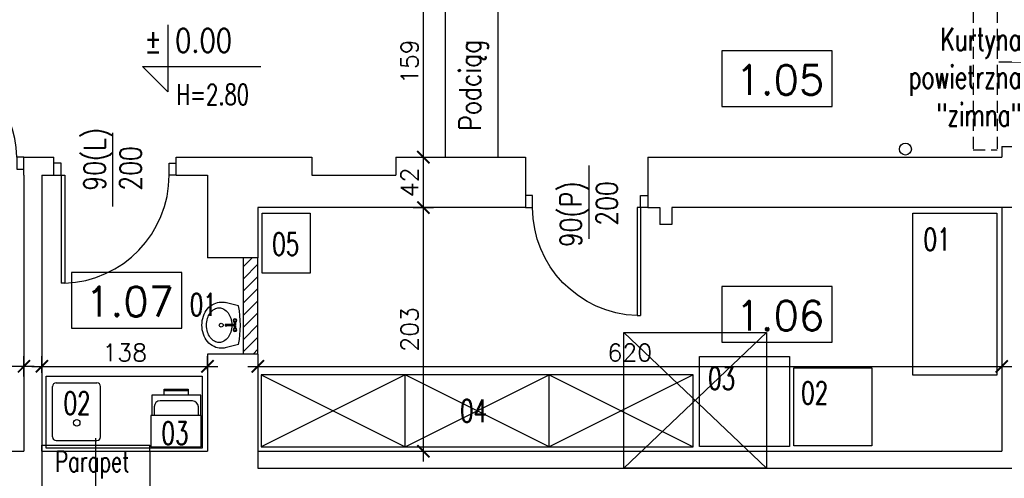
# Model space of a CAD drawing. Header units: millimetres. Extents: x 31969 to 285678, y -69766 to -1123.
# Tile 91 of 161: x 142723 to 143543, y -10628 to -10246. Entities that reach past the tile are written whole.
import ezdxf
from ezdxf.enums import TextEntityAlignment as Align
from ezdxf.lldxf.tags import DXFTag

# ---------------------------------------------------------------- set-up
doc = ezdxf.new("R2010")
doc.units = ezdxf.units.MM
doc.linetypes.add('HIDDEN', pattern=[0.375, 0.25, -0.125])
for name, color, linetype in [('a-biblioteka', 251, 'Continuous'), ('a-koty', 1, 'Continuous'), ('a-opis 1', 3, 'Continuous'), ('a-opis 3', 15, 'Continuous'), ('a-opis stolarki 1', 3, 'Continuous'), ('a-opis technologii 2', 12, 'Continuous'), ('a-przekrój 1', 3, 'Continuous'), ('a-przekrój 2', 251, 'Continuous'), ('a-przerywana', 250, 'HIDDEN'), ('a-stolarka drzwiowa', 3, 'Continuous'), ('a-stolarka okienna', 3, 'Continuous'), ('a-wymiary', 11, 'Continuous'), ('a-wyposażenie', 84, 'Continuous'), ('a-ściany działowe projektowane', 5, 'Continuous'), ('a-ściany istniejące murowane', 6, 'Continuous')]:
    doc.layers.add(name, color=color, linetype=linetype)
doc.layers.add('a-pomocnicza', color=42, linetype='Continuous', plot=False)
doc.styles.add('MAREK', font='simplex.shx')
doc.styles.add('RS01507', font='romans.shx', dxfattribs={"width": 0.7, "height": 0.15})
doc.styles.add('WYMIAR', font='romans.shx', dxfattribs={"width": 0.8})
tags = doc.linetypes.add('DASHED', pattern=[0.75, 0.5, -0.25]).pattern_tags.tags
tags[6:7] = [DXFTag(74, 4), DXFTag(75, 0), DXFTag(340, '0'), DXFTag(46, 1.0), DXFTag(50, 0.0), DXFTag(44, 0.0), DXFTag(45, 0.0)]
tags[4:5] = [DXFTag(74, 4), DXFTag(75, 0), DXFTag(340, '0'), DXFTag(46, 1.0), DXFTag(50, 0.0), DXFTag(44, 0.0), DXFTag(45, 0.0)]
doc.dimstyles.new('MAREK', dxfattribs={"dimscale": 0.85, "dimtxt": 17, "dimasz": 12, "dimexe": 10, "dimexo": 0.625, "dimgap": 5, "dimtad": 1, "dimdec": 1, "dimdsep": 46, "dimtxsty": 'MAREK', "dimblk1": 'ARCHTICK', "dimblk2": 'ARCHTICK', "dimsah": 1, "dimcen": 2.5, "dimdle": 10, "dimadec": 0, "dimazin": 0, "dimtfac": 1, "dimtdec": 1, "dimtmove": 1, "dimatfit": 3, "dimldrblk": 'ARCHTICK', "dimfxl": 0, "dimtolj": 1, "dimtzin": 0, "dimarcsym": 0})

# ---------------------------------------------------------------- blocks, each defined once
blk = doc.blocks.new('A$C42BE72CD')
at = {"layer": 'a-stolarka drzwiowa'}
for p, q in [((6, 99.95), (0, 99.95)), ((6, 89.95), (6, 99.95)), ((96, 89.95), (96, 99.95)), ((96, 99.95), (102, 99.95)), ((0, 89.95), (6, 89.95)), ((6, 89.95), (9, 89.95)), ((6, 89.95), (6, 0)), ((9, 89.95), (9, 0)), ((102, 89.95), (96, 89.95)), ((9, 0), (6, 0))]:
    blk.add_line(p, q, dxfattribs=at)
at = {"layer": 'a-stolarka drzwiowa', "linetype": 'DASHED', "lineweight": 25, "ltscale": 20}
blk.add_arc((6, 89.95), 90, 271.91021, 0, dxfattribs=at)
blk = doc.blocks.new('_ARCHTICK')
at = {"color": 0, "linetype": 'ByBlock', "const_width": 0.15}
blk.add_lwpolyline([(-0.5, -0.5), (0.5, 0.5)], dxfattribs=at)
blk = doc.blocks.new('*D99')
at = {"layer": 'a-wymiary', "color": 0, "lineweight": -2, "ltscale": 100}
for p, q in [((142458.07, -10542.86), (142458.07, -10525.86)), ((142726.07, -10542.86), (142726.07, -10525.86)), ((142734.57, -10534.36), (142449.57, -10534.36))]:
    blk.add_line(p, q, dxfattribs=at)
at = {"layer": 'DEFPOINTS', "color": 0, "ltscale": 100}
for p in [(142458.07, -10534.36), (142458.07, -10599.89), (142726.07, -10599.89)]:
    blk.add_point(p, dxfattribs=at)
at = {"layer": 'a-wymiary', "color": 0, "lineweight": -2, "ltscale": 100, "xscale": 10.2, "yscale": 10.2, "zscale": 10.2, "rotation": 180}
blk.add_blockref('_ARCHTICK', (142458.07, -10534.36), dxfattribs=at)
at = {"layer": 'a-wymiary', "color": 0, "lineweight": -2, "ltscale": 100, "xscale": 10.2, "yscale": 10.2, "zscale": 10.2}
blk.add_blockref('_ARCHTICK', (142726.07, -10534.36), dxfattribs=at)
at = {"layer": 'a-wymiary', "color": 0, "ltscale": 100, "insert": (142592.07, -10522.88), "char_height": 14.45, "attachment_point": 5, "style": 'MAREK'}
blk.add_mtext('\\A1;268', dxfattribs=at)
blk = doc.blocks.new('*D107')
at = {"layer": 'a-wymiary', "color": 0, "lineweight": -2, "ltscale": 100}
for p, q in [((143059.03, -10613.6), (143059.03, -10393.6)), ((143050.53, -10402.1), (143067.53, -10402.1)), ((143050.53, -10605.1), (143067.53, -10605.1))]:
    blk.add_line(p, q, dxfattribs=at)
at = {"layer": 'DEFPOINTS', "color": 0, "ltscale": 100}
for p in [(142965.15, -10402.1), (143059.03, -10402.1), (142965.15, -10605.1)]:
    blk.add_point(p, dxfattribs=at)
at = {"layer": 'a-wymiary', "color": 0, "lineweight": -2, "ltscale": 100, "xscale": 10.2, "yscale": 10.2, "zscale": 10.2}
for p, rotation in [((143059.03, -10402.1), 90), ((143059.03, -10605.1), 270)]:
    blk.add_blockref('_ARCHTICK', p, dxfattribs=dict(at, rotation=rotation))
at = {"layer": 'a-wymiary', "color": 0, "ltscale": 100, "insert": (143047.55, -10503.6), "char_height": 14.45, "attachment_point": 5, "rotation": 90, "style": 'MAREK'}
blk.add_mtext('\\A1;203', dxfattribs=at)
blk = doc.blocks.new('*D108')
at = {"layer": 'a-wymiary', "color": 0, "lineweight": -2, "ltscale": 100}
for p, q in [((143059.03, -10410.6), (143059.03, -10351.6)), ((143050.53, -10360.1), (143067.53, -10360.1)), ((143050.53, -10402.1), (143067.53, -10402.1))]:
    blk.add_line(p, q, dxfattribs=at)
at = {"layer": 'DEFPOINTS', "color": 0, "ltscale": 100}
for p in [(143047.14, -10360.1), (143059.03, -10360.1), (142965.15, -10402.1)]:
    blk.add_point(p, dxfattribs=at)
at = {"layer": 'a-wymiary', "color": 0, "lineweight": -2, "ltscale": 100, "xscale": 10.2, "yscale": 10.2, "zscale": 10.2}
for p, rotation in [((143059.03, -10360.1), 90), ((143059.03, -10402.1), 270)]:
    blk.add_blockref('_ARCHTICK', p, dxfattribs=dict(at, rotation=rotation))
at = {"layer": 'a-wymiary', "color": 0, "ltscale": 100, "insert": (143047.55, -10381.1), "char_height": 14.45, "attachment_point": 5, "rotation": 90, "style": 'MAREK'}
blk.add_mtext('\\A1;42', dxfattribs=at)
blk = doc.blocks.new('*D109')
at = {"layer": 'a-wymiary', "color": 0, "lineweight": -2, "ltscale": 100}
for p, q in [((143059.03, -10368.6), (143059.03, -10192.6)), ((143050.53, -10201.1), (143067.53, -10201.1)), ((143050.53, -10360.1), (143067.53, -10360.1))]:
    blk.add_line(p, q, dxfattribs=at)
at = {"layer": 'DEFPOINTS', "color": 0, "ltscale": 100}
for p in [(143047.14, -10201.1), (143059.03, -10201.1), (143047.14, -10360.1)]:
    blk.add_point(p, dxfattribs=at)
at = {"layer": 'a-wymiary', "color": 0, "lineweight": -2, "ltscale": 100, "xscale": 10.2, "yscale": 10.2, "zscale": 10.2}
for p, rotation in [((143059.03, -10201.1), 90), ((143059.03, -10360.1), 270)]:
    blk.add_blockref('_ARCHTICK', p, dxfattribs=dict(at, rotation=rotation))
at = {"layer": 'a-wymiary', "color": 0, "ltscale": 100, "insert": (143047.55, -10280.6), "char_height": 14.45, "attachment_point": 5, "rotation": 90, "style": 'MAREK'}
blk.add_mtext('\\A1;159', dxfattribs=at)
blk = doc.blocks.new('*D128')
at = {"layer": 'a-wymiary', "color": 0, "lineweight": -2, "ltscale": 100}
for p, q in [((142741.07, -10539.81), (142741.07, -10525.86)), ((142879.07, -10537.63), (142879.07, -10525.86)), ((142732.57, -10534.36), (142887.57, -10534.36))]:
    blk.add_line(p, q, dxfattribs=at)
at = {"layer": 'DEFPOINTS', "color": 0, "ltscale": 100}
for p in [(142879.07, -10534.36), (142741.07, -10540.34), (142879.07, -10538.16)]:
    blk.add_point(p, dxfattribs=at)
at = {"layer": 'a-wymiary', "color": 0, "lineweight": -2, "ltscale": 100, "xscale": 10.2, "yscale": 10.2, "zscale": 10.2, "rotation": 180}
blk.add_blockref('_ARCHTICK', (142741.07, -10534.36), dxfattribs=at)
at = {"layer": 'a-wymiary', "color": 0, "lineweight": -2, "ltscale": 100, "xscale": 10.2, "yscale": 10.2, "zscale": 10.2}
blk.add_blockref('_ARCHTICK', (142879.07, -10534.36), dxfattribs=at)
at = {"layer": 'a-wymiary', "color": 0, "ltscale": 100, "insert": (142810.07, -10522.88), "char_height": 14.45, "attachment_point": 5, "style": 'MAREK'}
blk.add_mtext('\\A1;138', dxfattribs=at)
blk = doc.blocks.new('*D129')
at = {"layer": 'a-wymiary', "color": 0, "lineweight": -2, "ltscale": 100}
for p, q in [((142921.07, -10528.52), (142921.07, -10542.86)), ((143541.07, -10525.86), (143541.07, -10542.86)), ((142912.57, -10534.36), (143549.57, -10534.36))]:
    blk.add_line(p, q, dxfattribs=at)
at = {"layer": 'DEFPOINTS', "color": 0, "ltscale": 100}
for p in [(143541.07, -10514.89), (142921.07, -10527.99), (143541.07, -10534.36)]:
    blk.add_point(p, dxfattribs=at)
at = {"layer": 'a-wymiary', "color": 0, "lineweight": -2, "ltscale": 100, "xscale": 10.2, "yscale": 10.2, "zscale": 10.2, "rotation": 180}
blk.add_blockref('_ARCHTICK', (142921.07, -10534.36), dxfattribs=at)
at = {"layer": 'a-wymiary', "color": 0, "lineweight": -2, "ltscale": 100, "xscale": 10.2, "yscale": 10.2, "zscale": 10.2}
blk.add_blockref('_ARCHTICK', (143541.07, -10534.36), dxfattribs=at)
at = {"layer": 'a-wymiary', "color": 0, "ltscale": 100, "insert": (143231.07, -10522.88), "char_height": 14.45, "attachment_point": 5, "style": 'MAREK'}
blk.add_mtext('\\A1;620', dxfattribs=at)
blk = doc.blocks.new('A$C742963B9')
at = {"layer": 'a-stolarka drzwiowa'}
for p, q in [((6, 88.49), (0, 88.49)), ((6, 78.49), (6, 88.49)), ((86, 78.49), (86, 88.49)), ((86, 88.49), (92, 88.49)), ((0, 78.49), (6, 78.49)), ((86, 78.49), (83, 78.49)), ((83, 78.49), (83, 0)), ((92, 78.49), (86, 78.49)), ((86, 78.49), (86, 0)), ((83, 0), (86, 0))]:
    blk.add_line(p, q, dxfattribs=at)
at = {"layer": 'a-stolarka drzwiowa', "linetype": 'DASHED', "lineweight": 25, "ltscale": 20}
blk.add_arc((84.5, 78.49), 78.5, 180, 268.90511, dxfattribs=at)

msp = doc.modelspace()

# ---------------------------------------------------------------- hatches: boundary and pattern name
at = {"layer": 'a-przekrój 2', "ltscale": 0.1}
h = msp.add_hatch(dxfattribs=at)
h.set_pattern_fill('LINE', color=256, scale=2.25, angle=45)
h.paths.add_polyline_path([(142921.07, -10444.1), (142909.07, -10444.1), (142909.07, -10524.1), (142921.07, -10524.1)])

# ---------------------------------------------------------------- linework, layer by layer
at = {"layer": 'a-biblioteka', "linetype": 'DASHED', "lineweight": 25, "ltscale": 20}
for p, q in [((143077.07, -10201.1), (143077.07, -10360.1)), ((143121.07, -10201.1), (143121.07, -10360.1))]:
    msp.add_line(p, q, dxfattribs=at)
at = {"layer": 'a-koty'}
msp.add_lwpolyline([(142846.04, -10249.9), (142846.04, -10305.78), (142824.81, -10284.55), (142923.47, -10284.55)], dxfattribs=at)
at = {"layer": 'a-opis 3'}
for points in [[(143399.61, -10271.54), (143307.69, -10271.54), (143307.69, -10317.78), (143399.61, -10317.78)], [(142857.59, -10456.2), (142765.67, -10456.2), (142765.67, -10502.44), (142857.59, -10502.44)], [(143399.61, -10467.93), (143307.69, -10467.93), (143307.69, -10514.17), (143399.61, -10514.17)]]:
    msp.add_lwpolyline(points, close=True, dxfattribs=at)
at = {"layer": 'a-opis stolarki 1'}
for p, q in [((143606.5, -10281.1), (143538.75, -10281.1)), ((142800.07, -10401.23), (142800.07, -10339.94)), ((143197.07, -10428.23), (143197.07, -10366.94)), ((142786.07, -10731.31), (142786.07, -10594.19))]:
    msp.add_line(p, q, dxfattribs=at)
at = {"layer": 'a-pomocnicza', "ltscale": 100}
for p, q in [((143226.07, -10506.1), (143345.07, -10619.1)), ((143345.07, -10506.1), (143226.07, -10619.1))]:
    msp.add_line(p, q, dxfattribs=at)
msp.add_lwpolyline([(143226.07, -10506.1), (143345.07, -10506.1), (143345.07, -10619.1), (143226.07, -10619.1)], close=True, dxfattribs=at)
at = {"layer": 'a-przekrój 1', "ltscale": 100}
msp.add_circle((143460.8, -10353.34), 5, dxfattribs=at)
at = {"layer": 'a-przerywana', "color": 3, "ltscale": 40}
for p, q in [((143517.29, -10208.1), (143517.29, -10354.1)), ((143537.29, -10208.1), (143537.29, -10354.1)), ((143517.29, -10354.1), (143537.29, -10354.1))]:
    msp.add_line(p, q, dxfattribs=at)
at = {"layer": 'a-stolarka okienna', "linetype": 'DASHED', "lineweight": 25, "ltscale": 20}
for p, q in [((143555.07, -10402.1), (143541.07, -10402.1)), ((142741.07, -10605.1), (142831.07, -10605.1)), ((142921.07, -10605.1), (142921.07, -10619.1)), ((142921.07, -10619.1), (143555.07, -10619.1))]:
    msp.add_line(p, q, dxfattribs=at)
at = {"layer": 'a-stolarka okienna', "ltscale": 40}
for p, q in [((142741.07, -10605.1), (142741.07, -10600.1)), ((142741.07, -10600.1), (142831.07, -10600.1)), ((142831.07, -10605.1), (142831.07, -10600.1))]:
    msp.add_line(p, q, dxfattribs=at)
at = {"layer": 'a-wyposażenie'}
for p, q in [((142904.93, -10484), (142893.76, -10481.2)), ((142894.73, -10499.42), (142894.28, -10499.42)), ((142894.73, -10500.69), (142894.28, -10500.69)), ((142901.91, -10499.63), (142894.73, -10499.63)), ((142901.91, -10500.49), (142894.73, -10500.49)), ((142901.47, -10497.17), (142901.28, -10499.63)), ((142901.28, -10500.49), (142901.47, -10502.94)), ((142902.35, -10497.17), (142902.53, -10499.63)), ((142902.53, -10500.49), (142902.35, -10502.94)), ((142904.93, -10516.11), (142893.76, -10518.91)), ((142744.67, -10602.6), (142744.67, -10542.6)), ((142744.67, -10542.6), (142874.67, -10542.6)), ((142874.67, -10542.6), (142874.67, -10602.6)), ((143283.86, -10541.36), (142923.86, -10541.36)), ((142923.86, -10541.36), (142923.86, -10601.36)), ((143043.86, -10541.36), (142923.86, -10601.36)), ((142923.86, -10541.36), (143043.86, -10601.36)), ((143043.86, -10601.36), (143043.86, -10541.36)), ((143163.86, -10601.36), (143043.86, -10541.36)), ((143043.86, -10601.36), (143163.86, -10541.36)), ((143283.86, -10541.36), (143163.86, -10601.36)), ((143163.86, -10541.36), (143283.86, -10601.36)), ((143163.86, -10601.36), (143163.86, -10541.36)), ((143283.86, -10601.36), (143283.86, -10541.36)), ((142749.91, -10593.16), (142749.91, -10551.07)), ((142752.91, -10548.07), (142786.91, -10548.07)), ((142789.91, -10593.16), (142789.91, -10551.07)), ((142842.82, -10558.43), (142842.82, -10553.43)), ((142842.82, -10553.43), (142862.82, -10553.43)), ((142862.82, -10553.43), (142862.82, -10558.43)), ((142873.64, -10558.43), (142832.64, -10558.43)), ((142832.64, -10558.43), (142832.64, -10575.3)), ((142842.82, -10554.43), (142862.82, -10554.43)), ((142873.64, -10575.3), (142873.64, -10558.43)), ((142834.64, -10568.07), (142834.64, -10575.3)), ((142866.64, -10563.07), (142839.64, -10563.07)), ((142871.64, -10575.3), (142871.64, -10568.07)), ((142873.92, -10575.3), (142831.72, -10575.3)), ((142831.72, -10575.3), (142831.72, -10601.52)), ((142873.92, -10601.52), (142873.92, -10575.3)), ((142874.67, -10602.6), (142744.67, -10602.6)), ((142874.67, -10602.6), (142744.67, -10602.6)), ((142752.91, -10596.16), (142786.91, -10596.16)), ((142831.72, -10601.52), (142873.92, -10601.52)), ((142923.86, -10601.36), (143283.86, -10601.36))]:
    msp.add_line(p, q, dxfattribs=at)
for points in [[(142964.55, -10406.82), (142964.55, -10456.82), (142924.55, -10456.82), (142924.55, -10406.82)], [(143536.9, -10406.81), (143536.9, -10541.81), (143466.9, -10541.81), (143466.9, -10406.81)], [(143289.24, -10526.22), (143364.24, -10526.22), (143364.24, -10601.22), (143289.24, -10601.22)], [(143367.67, -10535.63), (143432.67, -10535.63), (143432.67, -10600.63), (143367.67, -10600.63)]]:
    msp.add_lwpolyline(points, close=True, dxfattribs=at)
for points in [[(142890.48, -10519.32, -0.115836), (142884.49, -10517.91, -0.104065), (142879.13, -10513.68, -0.09084), (142875.69, -10507.58, -0.083285), (142874.43, -10500.06, -0.083285), (142875.69, -10492.53, -0.09084), (142879.13, -10486.43, -0.104065), (142884.49, -10482.2, -0.115836), (142890.48, -10480.79, -0.061594), (142893.76, -10481.2, -0.104065)], [(142899.29, -10500.49, -0.067885), (142898.45, -10505.77, -0.084294), (142896.21, -10510.27, -0.106458), (142892.61, -10513.49, -0.130058), (142888.77, -10514.5, -0.130058), (142884.94, -10513.49, -0.106458), (142881.34, -10510.27, -0.084294), (142879.1, -10505.77, -0.073345), (142878.26, -10500.06, -0.073345), (142879.1, -10494.35, -0.084294), (142881.34, -10489.84, -0.106458), (142884.94, -10486.62, -0.130058), (142888.77, -10485.61, -0.130058), (142892.61, -10486.62, -0.106458), (142896.21, -10489.84, -0.084294), (142898.45, -10494.35, -0.067885), (142899.29, -10499.63, -0.067885)], [(142894.28, -10499.42, 0.104546), (142894.06, -10499.47, 0.100796), (142893.87, -10499.61, 0.095911), (142893.74, -10499.81, 0.09272), (142893.69, -10500.06, 0.09272), (142893.74, -10500.3, 0.095911), (142893.87, -10500.5, 0.100796), (142894.06, -10500.64, 0.104546), (142894.28, -10500.69, 0.104546)], [(142895.16, -10499.63, 0.009141), (142895.15, -10499.61, 0.100796), (142894.95, -10499.47, 0.104546), (142894.73, -10499.42, 0.104546), (142894.5, -10499.47, 0.100796), (142894.31, -10499.61, 0.095911), (142894.18, -10499.81, 0.09272), (142894.14, -10500.06, 0.09272), (142894.18, -10500.3, 0.095911), (142894.31, -10500.5, 0.100796), (142894.5, -10500.64, 0.104546), (142894.73, -10500.69, 0.104546), (142894.95, -10500.64, 0.100796), (142895.15, -10500.5, 0.009141), (142895.16, -10500.49, 0.09272)], [(142894.73, -10499.63, 0.104546), (142894.59, -10499.66, 0.100796), (142894.46, -10499.75, 0.095911), (142894.37, -10499.89, 0.09272), (142894.34, -10500.06, 0.09272), (142894.37, -10500.23, 0.095911), (142894.46, -10500.36, 0.100796), (142894.59, -10500.46, 0.104546), (142894.73, -10500.49, 0.104546)], [(142893.76, -10518.91, -0.061594), (142890.48, -10519.32, -0.115836)]]:
    msp.add_lwpolyline(points, format="xyb", dxfattribs=at)
for centre, radius in [((142901.91, -10496.26), 1.01), ((142890.51, -10500.06), 1.61), ((142901.91, -10503.85), 1.01), ((142770.06, -10581.4), 2.7)]:
    msp.add_circle(centre, radius, dxfattribs=at)
for centre, radius, start, end in [((142825.46, -10500.06), 81.07, 348.57881, 11.42119), ((142901.91, -10496.26), 1.52, 288.47955, 251.52045), ((142901.91, -10503.85), 1.52, 108.47955, 71.52045), ((142901.91, -10500.06), 0.758, 214.51811, 145.48189), ((142901.91, -10500.06), 0.43, 270, 90), ((142752.91, -10551.07), 3, 90, 180), ((142786.91, -10551.07), 3, 0, 90), ((142839.64, -10568.07), 5, 90, 180), ((142865.64, -10569.08), 6.09, 9.48946, 80.51054), ((142752.91, -10593.16), 3, 180, 270), ((142786.91, -10593.16), 3, 270, 0)]:
    msp.add_arc(centre, radius, start, end, dxfattribs=at)
at = {"layer": 'a-ściany działowe projektowane', "ltscale": 20}
for p, q in [((142909.07, -10524.1), (142909.07, -10444.1)), ((142921.07, -10524.1), (142921.07, -10444.1))]:
    msp.add_line(p, q, dxfattribs=at)
at = {"layer": 'a-ściany istniejące murowane'}
for p, q in [((143541.07, -10351.1), (143541.07, -10360.1)), ((143541.07, -10351.1), (143611.07, -10351.1)), ((143541.07, -10351.1), (143611.07, -10351.1)), ((142726.07, -10375.1), (142726.07, -10360.1)), ((142726.07, -10360.1), (142751.07, -10360.1)), ((142751.07, -10375.1), (142751.07, -10360.1)), ((142853.07, -10375.1), (142853.07, -10360.1)), ((142853.07, -10360.1), (142966.07, -10360.1)), ((142966.07, -10360.1), (142966.07, -10375.1)), ((143036.07, -10360.1), (143144.07, -10360.1)), ((143036.07, -10360.1), (143036.07, -10375.1)), ((143144.07, -10360.1), (143144.07, -10402.1)), ((143246.07, -10360.1), (143541.07, -10360.1)), ((143246.07, -10360.1), (143246.07, -10402.1)), ((142726.07, -10375.1), (142726.07, -10605.1)), ((142726.07, -10375.1), (142726.07, -10375.1)), ((142741.07, -10375.1), (142751.07, -10375.1)), ((142741.07, -10375.1), (142741.07, -10605.1)), ((142853.07, -10375.1), (142879.07, -10375.1)), ((142879.07, -10375.1), (142879.07, -10444.1)), ((142966.07, -10375.1), (143036.07, -10375.1)), ((142921.07, -10402.1), (142921.07, -10444.1)), ((143144.07, -10402.1), (142921.07, -10402.1)), ((143246.07, -10402.1), (143256.07, -10402.1)), ((143256.07, -10402.1), (143256.07, -10416.1)), ((143541.07, -10402.1), (143266.07, -10402.1)), ((143266.07, -10402.1), (143266.07, -10416.1)), ((143541.07, -10402.1), (143541.07, -10605.1)), ((143266.07, -10416.1), (143256.07, -10416.1)), ((142921.07, -10444.1), (142879.07, -10444.1)), ((142879.07, -10524.1), (142879.07, -10605.1)), ((142921.07, -10524.1), (142879.07, -10524.1)), ((142921.07, -10524.1), (142921.07, -10605.1)), ((142613.07, -10605.1), (142726.07, -10605.1)), ((142741.07, -10605.1), (142741.07, -10675.1)), ((142831.07, -10605.1), (142879.07, -10605.1)), ((142831.07, -10605.1), (142831.07, -10675.1)), ((142921.07, -10605.1), (143541.07, -10605.1))]:
    msp.add_line(p, q, dxfattribs=at)

# ---------------------------------------------------------------- block references
at = {"layer": 'a-stolarka drzwiowa', "ltscale": 100, "rotation": 180}
msp.add_blockref('A$C742963B9', (142726.07, -10281.61), dxfattribs=at)
at = {"layer": 'a-stolarka drzwiowa', "ltscale": 100}
msp.add_blockref('A$C42BE72CD', (142751.07, -10465.05), dxfattribs=at)
at = {"layer": 'a-stolarka drzwiowa', "ltscale": 100, "xscale": -1}
msp.add_blockref('A$C42BE72CD', (143246.07, -10492.05), dxfattribs=at)

# ---------------------------------------------------------------- texts
at = {"layer": 'a-biblioteka', "insert": (143112.97, -10262.1), "char_height": 18, "width": 35.8438, "attachment_point": 9, "rotation": 90, "style": 'WYMIAR'}
msp.add_mtext('Podciąg', dxfattribs=at)
at = {"layer": 'a-koty', "insert": (142826.25, -10253.05), "char_height": 19.8, "width": 462.9754, "attachment_point": 1, "style": 'WYMIAR'}
msp.add_mtext('%%P 0.00', dxfattribs=at)
at = {"layer": 'a-opis 1', "ltscale": 40, "style": 'RS01507', "width": 0.7}
msp.add_text(' H=2.80', height=17.103, dxfattribs=at).set_placement((142845, -10316.38))
msp.add_text('Parapet ', height=17.103, dxfattribs=at).set_placement((142751.98, -10613.55), align=Align.MIDDLE_LEFT)
at = {"layer": 'a-opis 1', "ltscale": 40, "insert": (143557.64, -10334.36), "char_height": 18.9125, "width": 160.8719, "attachment_point": 9, "style": 'RS01507'}
msp.add_mtext('Kurtyna powietrzna\\P"zimna"', dxfattribs=at)
at = {"layer": 'a-opis 3', "style": 'MAREK'}
for s, p in [('1.05', (143319.17, -10308.07)), ('1.07', (142777.15, -10492.73)), ('1.06', (143319.17, -10504.46))]:
    msp.add_text(s, height=24.659, dxfattribs=at).set_placement(p)
at = {"layer": 'a-opis stolarki 1', "char_height": 18, "width": 35.8438, "rotation": 90, "style": 'WYMIAR'}
for s, insert, attachment_point in [('{\\W0.995659; }\\P90(L)\\P200', (142823.94, -10388.01), 7), ('\\P90(P)\\P200', (143220.94, -10380.16), 9)]:
    msp.add_mtext(s, dxfattribs=dict(at, insert=insert, attachment_point=attachment_point))
at = {"layer": 'a-opis technologii 2', "ltscale": 40, "style": 'RS01507', "width": 0.7}
for s, p in [('05', (142932.98, -10441.93)), ('01', (143475.86, -10437.99)), ('01', (142864.18, -10492.36)), ('03', (143296.3, -10553.76)), ('02', (143373.89, -10565.93)), ('02', (142759.04, -10574.44)), ('04', (143089.57, -10580.84)), ('03', (142840.71, -10599.41))]:
    msp.add_text(s, height=18.813, dxfattribs=at).set_placement(p)
at = {"layer": 'a-wyposażenie', "flags": 9}
for tag, p, s in [('FIXT_CODE', (142904.78, -10516.11), '10'), ('FU_TOTAL', (142904.82, -10516.11), '2.0'), ('FU_WASTE', (142904.86, -10516.11), '1.0'), ('FU_HOT', (142904.9, -10516.11), '1.5'), ('FU_COLD', (142904.94, -10516.11), '1.5')]:
    msp.add_attdef(tag, p, s, height=0.0161, rotation=90, dxfattribs=at)

# ---------------------------------------------------------------- dimensions: what is measured, and where the dimension line sits
at = {"layer": 'a-wymiary', "ltscale": 100}
for base, p1, p2, picture, middle in [((143059.03, -10201.1), (143047.14, -10360.1), (143047.14, -10201.1), '*D109', (143047.55, -10280.6)), ((143059.03, -10360.1), (142965.15, -10402.1), (143047.14, -10360.1), '*D108', (143047.55, -10381.1)), ((143059.03, -10402.1), (142965.15, -10605.1), (142965.15, -10402.1), '*D107', (143047.55, -10503.6))]:
    dim = msp.add_linear_dim(base=base, p1=p1, p2=p2, angle=90, dimstyle='MAREK', dxfattribs=at)
    dim.commit()
    dim.dimension.update_dxf_attribs({"geometry": picture, "text_midpoint": middle})
for base, p1, p2, picture, middle in [((142458.07, -10534.36), (142726.07, -10599.89), (142458.07, -10599.89), '*D99', (142592.07, -10522.88)), ((142879.07, -10534.36), (142741.07, -10540.34), (142879.07, -10538.16), '*D128', (142810.07, -10522.88)), ((143541.07, -10534.36), (142921.07, -10527.99), (143541.07, -10514.89), '*D129', (143231.07, -10522.88))]:
    dim = msp.add_linear_dim(base=base, p1=p1, p2=p2, dimstyle='MAREK', dxfattribs=at)
    dim.commit()
    dim.dimension.update_dxf_attribs({"geometry": picture, "text_midpoint": middle})

doc.saveas('drawing.dxf')
